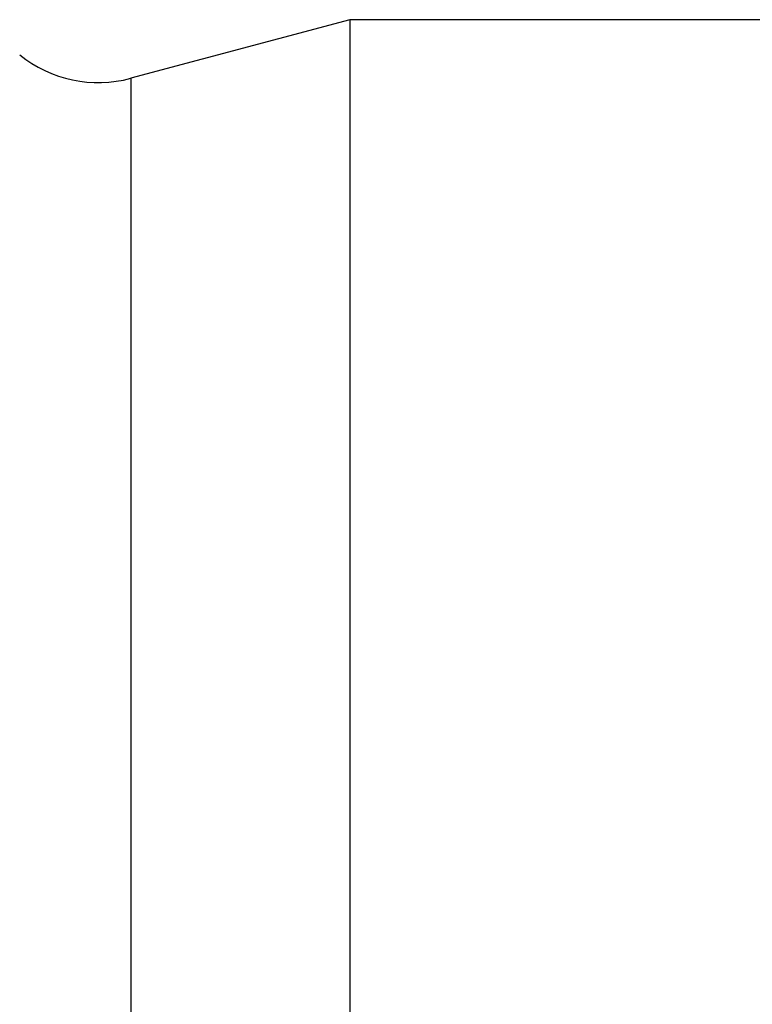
# Model space of a CAD drawing. Header units: millimetres. Extents: x -17.3 to 71.2, y -1075.6 to -1026.3.
# Tile 53 of 60: x 51.8 to 54.2, y -1045 to -1041.9. Entities that reach past the tile are written whole.
import ezdxf

# ---------------------------------------------------------------- set-up
doc = ezdxf.new("R2010")
doc.units = ezdxf.units.MM
doc.layers.add('DIM', color=4, linetype='CONTINUOUS')
doc.layers.add('OUT', color=3, linetype='CONTINUOUS')

msp = doc.modelspace()

# ---------------------------------------------------------------- linework, layer by layer
at = {"layer": 'DIM', "color": 7}
for p, q in [((52.8987, -1041.9141), (52.8987, -1057.9141)), ((52.2031, -1042.1005), (52.2031, -1049.9141))]:
    msp.add_line(p, q, dxfattribs=at)
at = {"layer": 'OUT', "color": 7}
for p, q in [((52.8987, -1041.9141), (52.2031, -1042.1005)), ((56.3496, -1041.9141), (52.8987, -1041.9141))]:
    msp.add_line(p, q, dxfattribs=at)
msp.add_arc((52.0996, -1041.7141), 0.4, 231.3188, 285, dxfattribs=at)

doc.saveas('drawing.dxf')
